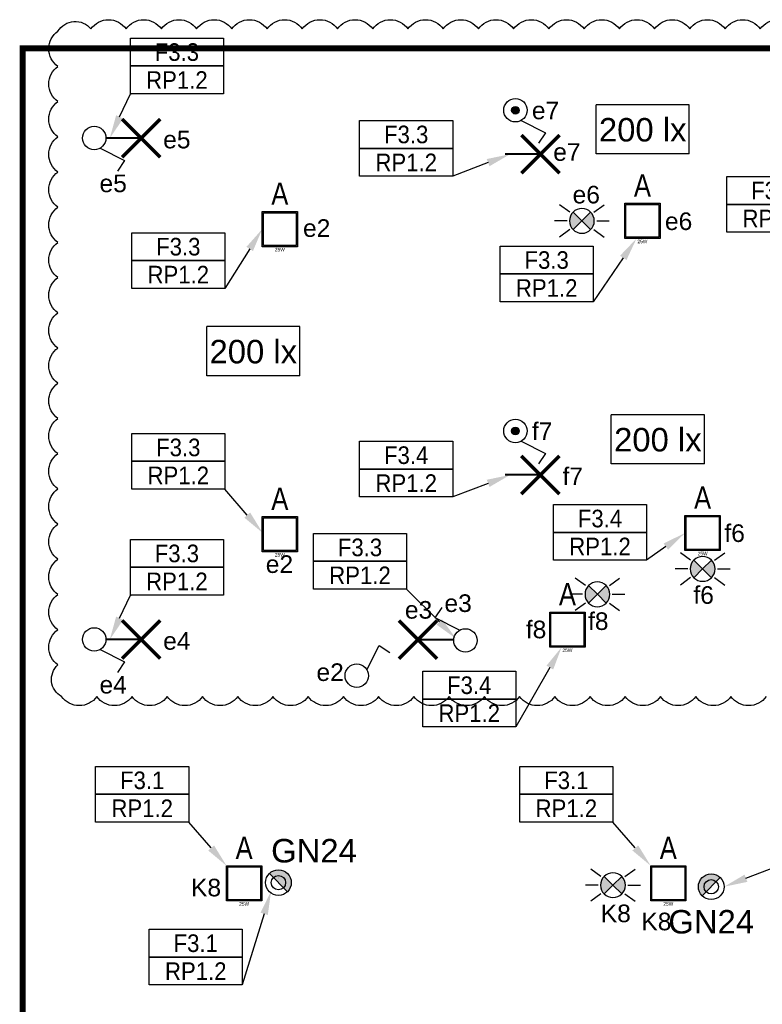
# Model space of a CAD drawing. Header units: millimetres. Extents: x 38270 to 48687, y 14738 to 20042.
# Tile 2 of 19: x 38270 to 38902, y 15449 to 16288. Entities that reach past the tile are written whole.
import ezdxf
from ezdxf import colors
from ezdxf.entities.mleader import LeaderData, LeaderLine
from ezdxf.enums import TextEntityAlignment as Align
from ezdxf.math import Vec2, Vec3

# ---------------------------------------------------------------- set-up
doc = ezdxf.new("R2010")
doc.units = ezdxf.units.MM
doc.linetypes.add('DASHED', pattern=[0.75, 0.5, -0.25])
for name, color, linetype in [('_IE_Adresy_Obwodów', 246, 'Continuous'), ('_IE_Czujki ruchu ośw', 170, 'Continuous'), ('_IE_Nateżenie oświetlenia AW', 94, 'Continuous'), ('_IE_Natężenia oświetlenia', 240, 'Continuous'), ('_IE_Oświetlenie podstawowe oprawy', 5, 'Continuous'), ('_IE_REW01', 30, 'Continuous'), ('_IE_Strefy oddziaływania rozdzielnic elektrycznych', 240, 'Continuous'), ('_IE_Strefy sterowania ośw', 242, 'Continuous'), ('_IE_Strefy sterowania oświetleniem', 242, 'Continuous'), ('_IE_Łączniki_ośw_IP20', 5, 'Continuous'), ('_IE_Łączniki_ośw_IP44', 5, 'Continuous'), ('AX - OPISY', 240, 'Continuous'), ('AX - OPRAWY  EWAKUACYJNE', 240, 'Continuous')]:
    doc.layers.add(name, color=color, linetype=linetype)
doc.layers.add('_IE_punkty oświetleniowe', color=170, linetype='Continuous', lineweight=40)
doc.layers.add('AX - ADRESACJA', color=240, linetype='Continuous', lineweight=5)
doc.styles.add('ARIAL', font='arial.ttf')
doc.styles.add('ARIAL 1.0', font='txt')
doc.styles.add('ML-LENA', font='ARIALN.TTF')
doc.styles.add('ROMANS', font='simplex.shx', dxfattribs={"width": 0.8})
doc.styles.get("Standard").update_dxf_attribs({"font": 'ARIAL.TTF'})

# ---------------------------------------------------------------- blocks, each defined once
blk = doc.blocks.new('Natężenie oświetlenia')
at = {"layer": '_IE_Natężenia oświetlenia', "color": 7, "linetype": 'Continuous'}
for p in [(-39.69, -20.91), (39.69, 20.91)]:
    blk.add_line(p, (-39.69, 20.91), dxfattribs=at)
at = {"layer": '_IE_Natężenia oświetlenia', "color": 7}
for q in [(39.69, 20.91), (-39.69, -20.91)]:
    blk.add_line((39.69, -20.91), q, dxfattribs=at)
at = {"layer": '_IE_Nateżenie oświetlenia AW', "style": 'ARIAL', "flags": 12}
blk.add_attdef('LUX', text='', height=20, dxfattribs=at).set_placement((0, 0), align=Align.MIDDLE)
blk = doc.blocks.new('*U5026')
at = {"layer": '_IE_Łączniki_ośw_IP20', "color": 170, "ltscale": 3}
for p, q in [((1421.73, 1534.45), (1432.21, 1555.15)), ((1432.21, 1555.15), (1441.19, 1549.16))]:
    blk.add_line(p, q, dxfattribs=at)
blk.add_circle((1413.07, 1529.5), 9.98, dxfattribs=at)
at = {"layer": '_IE_Strefy sterowania ośw', "style": 'ARIAL', "flags": 12}
blk.add_attdef('STREFAOŚW', text='', height=17, dxfattribs=at).set_placement((1503.25, 1537.3), align=Align.MIDDLE)
blk = doc.blocks.new('Czujka ruchu sufitowa')
at = {"layer": '_IE_Czujki ruchu ośw'}
for points in [[(3278.03, 380.43), (3285.51, 372.96), (3278.03, 365.48, -0.414214)], [(3292.98, 380.43), (3285.51, 372.96), (3292.98, 365.48, 0.414214)]]:
    blk.add_hatch(color=170, dxfattribs=at).paths.add_polyline_path(points)
at = {"layer": '_IE_Czujki ruchu ośw', "color": 170}
for p, q in [((3275.28, 380.38), (3266.59, 386.7)), ((3295.73, 380.38), (3304.42, 386.7)), ((3285.51, 372.96), (3278.03, 380.43)), ((3285.51, 372.96), (3292.98, 380.43)), ((3272.87, 372.96), (3262.13, 372.96)), ((3278.03, 365.48), (3285.51, 372.96)), ((3292.98, 365.48), (3285.51, 372.96)), ((3298.14, 372.96), (3308.89, 372.96)), ((3275.28, 365.53), (3266.59, 359.21)), ((3295.73, 365.53), (3304.42, 359.21))]:
    blk.add_line(p, q, dxfattribs=at)
for start, end in [(90, 270), (270, 90)]:
    blk.add_arc((3285.51, 372.96), 10.57, start, end, dxfattribs=at)
blk = doc.blocks.new('AX - GN24')
at = {"layer": 'AX - OPRAWY  EWAKUACYJNE', "color": 251, "style": 'ARIAL 1.0'}
blk.add_text('GN24', height=0.784, dxfattribs=at).set_placement((-1.4, -0.3))
blk = doc.blocks.new('GN24')
at = {"layer": 'AX - OPRAWY  EWAKUACYJNE'}
blk.add_hatch(color=256, dxfattribs=at).paths.add_polyline_path([(15.5, 15.5, 0.668179), (-21.9, 0, 0.198912), (-15.5, -15.5)])
blk.add_line((15.5, 15.5), (-15.5, -15.5), dxfattribs=at)
for radius in [21.9, 12.2]:
    blk.add_circle((0, 0), radius, dxfattribs=at)
at = {"layer": 'AX - OPRAWY  EWAKUACYJNE', "color": 2}
blk.add_blockref('AX - GN24', (-7.9, 0.2), dxfattribs=at)
at = {"layer": 'AX - ADRESACJA', "style": 'ROMANS', "width": 0.8, "flags": 4}
blk.add_attdef('AX_ADRES', text='', height=20, dxfattribs=at).set_placement((-1.6, -46.2), align=Align.MIDDLE)
at = {"layer": 'AX - OPRAWY  EWAKUACYJNE', "lineweight": 5, "style": 'ROMANS', "width": 0.8, "flags": 13}
blk.add_attdef('TYP', (-9.1, -0.5), '', height=0.2, dxfattribs=at)
blk = doc.blocks.new('F8R3B6Q8J0')
h = blk.add_hatch(color=0)
h.dxf.hatch_style = 1
h.paths.add_polyline_path([(-0.15, -0.15), (-0.15, 0.15), (0.15, 0.15), (0.15, -0.15)])
h.paths.add_polyline_path([(-0.14, -0.14), (-0.14, 0.14), (0.14, 0.14), (0.14, -0.14)], flags=16)
at = {"color": 0}
for p, q in [((-0.15, -0.15, 0.055), (-0.15, 0.15)), ((-0.15, 0.15), (0.15, 0.15, 0.055)), ((-0.14, -0.14), (-0.14, 0.14)), ((-0.14, 0.14), (0.14, 0.14)), ((0.14, 0.14), (0.14, -0.14)), ((0.15, 0.15, 0.055), (0.15, -0.15)), ((0.15, -0.15), (-0.15, -0.15, 0.055)), ((0.14, -0.14), (-0.14, -0.14))]:
    blk.add_line(p, q, dxfattribs=at)
at = {"color": 0, "style": 'ML-LENA'}
blk.add_attdef('SYMBOL', text='', height=0.19, dxfattribs=at).set_placement((0, 0.15, 244.664), align=Align.BOTTOM_CENTER)
blk.add_attdef('Atr3', text='', height=0.16, dxfattribs=at).set_placement((-0.175, 0, -3.3718), align=Align.MIDDLE_RIGHT)
blk.add_attdef('Atr1', text='', height=0.16, dxfattribs=at).set_placement((0.1742, 0, -3.3993), align=Align.MIDDLE_LEFT)
for tag, height, p in [('MOC', 0.03, (0, -0.16)), ('Atr2', 0.16, (0, -0.197, -3.3993))]:
    blk.add_attdef(tag, text='', height=height, dxfattribs=at).set_placement(p, align=Align.TOP_CENTER)
blk = doc.blocks.new('*U5022')
at = {"layer": '_IE_Łączniki_ośw_IP20', "color": 170, "ltscale": 3}
for p, q in [((1418.02, 1520.84), (1438.71, 1510.36)), ((1438.71, 1510.36), (1432.72, 1501.38))]:
    blk.add_line(p, q, dxfattribs=at)
blk.add_circle((1413.07, 1529.5), 9.98, dxfattribs=at)
at = {"layer": '_IE_Strefy sterowania ośw', "style": 'ARIAL', "flags": 12}
blk.add_attdef('STREFAOŚW', text='', height=17, dxfattribs=at).set_placement((1503.25, 1537.3), align=Align.MIDDLE)
blk = doc.blocks.new('*U5042')
at = {"layer": '_IE_punkty oświetleniowe', "ltscale": 2}
blk.add_line((0, 0), (29.89, 0), dxfattribs=at)
at = {"layer": '_IE_punkty oświetleniowe', "ltscale": 2, "const_width": 3}
for points in [[(16.25, -16.25), (-16.25, 16.25)], [(16.25, 16.25), (-16.25, -16.25)]]:
    blk.add_lwpolyline(points, dxfattribs=at)
blk = doc.blocks.new('*U5024')
at = {"layer": '_IE_Łączniki_ośw_IP20', "color": 170, "ltscale": 3}
for p, q in [((1387.42, 1548.64), (1393.41, 1557.63)), ((1408.12, 1538.17), (1387.42, 1548.64))]:
    blk.add_line(p, q, dxfattribs=at)
blk.add_circle((1413.07, 1529.5), 9.98, dxfattribs=at)
at = {"layer": '_IE_Strefy sterowania ośw', "style": 'ARIAL', "flags": 12}
blk.add_attdef('STREFAOŚW', text='', height=17, dxfattribs=at).set_placement((1503.25, 1537.3), align=Align.MIDDLE)
blk = doc.blocks.new('*U5046')
at = {"layer": '_IE_Łączniki_ośw_IP44'}
h = blk.add_hatch(color=170, dxfattribs=at)
edge = h.paths.add_edge_path()
edge.add_arc((1413.07, 1529.5), 3.27, 270, 630)
at = {"layer": '_IE_Łączniki_ośw_IP20', "color": 170, "ltscale": 3}
for p, q in [((1418.02, 1520.84), (1438.71, 1510.36)), ((1438.71, 1510.36), (1432.72, 1501.38))]:
    blk.add_line(p, q, dxfattribs=at)
blk.add_circle((1413.07, 1529.5), 9.98, dxfattribs=at)
at = {"layer": '_IE_Łączniki_ośw_IP44', "color": 170}
blk.add_circle((1413.07, 1529.5), 3.27, dxfattribs=at)
at = {"layer": '_IE_Strefy sterowania ośw', "style": 'ARIAL', "flags": 12}
blk.add_attdef('STREFAOŚW', text='', height=17, dxfattribs=at).set_placement((1503.25, 1537.3), align=Align.MIDDLE)
blk = doc.blocks.new('*U36493')
at = {"layer": '_IE_Adresy_Obwodów', "color": 7}
for points in [[(-792.5, 474.4), (0, 474.4), (0, 237.2), (-792.5, 237.2)], [(-792.5, 237.2), (0, 237.2), (0, 0), (-792.5, 0)]]:
    blk.add_lwpolyline(points, close=True, dxfattribs=at)
at = {"layer": '_IE_Adresy_Obwodów', "width": 0.9, "flags": 12}
for tag, p in [('ADRES', (-396.2, 355.8)), ('ROZDZ', (-396.2, 118.6))]:
    blk.add_attdef(tag, text='', height=150, dxfattribs=at).set_placement(p, align=Align.MIDDLE)
ml = blk.add_multileader_mtext('Standard')
ml.set_content(' ')
ml.set_leader_properties()
ml.build(insert=Vec2(0, 0))
ml.multileader.update_dxf_attribs({"arrow_head_size": 200})
ctx = ml.context
ctx.base_point, ctx.arrow_head_size, ctx.plane_origin = Vec3(-13.6, 0), 200, Vec3(553.5, 71.8)
ctx.text_align_type = 2
notes = []
notes.append((ctx, [(0, (1, 1, 0), (0, 0), (-1, 0), 8, [(0, [(321.9, -372.2), (0, 0)], 0, [])])]))
ctx.mtext.insert, ctx.mtext.alignment, ctx.mtext.flow_direction = Vec3(-10, 2), 3, 5
for ctx, leaders in notes:
    for number, flags, end, landing, length, lines in leaders:
        leader = LeaderData()
        leader.index, (leader.has_last_leader_line, leader.has_dogleg_vector, leader.attachment_direction) = number, flags
        leader.last_leader_point, leader.dogleg_vector, leader.dogleg_length = Vec3(end), Vec3(landing), length
        for number, points, colour, breaks in lines:
            line = LeaderLine()
            line.index, line.vertices, line.color, line.breaks = number, Vec3.list(points), colors.encode_raw_color(colour), breaks
            leader.lines.append(line)
        ctx.leaders.append(leader)
blk = doc.blocks.new('*U36922')
at = {"layer": '_IE_Adresy_Obwodów', "color": 7}
for points in [[(-792.5, 474.4), (0, 474.4), (0, 237.2), (-792.5, 237.2)], [(-792.5, 237.2), (0, 237.2), (0, 0), (-792.5, 0)]]:
    blk.add_lwpolyline(points, close=True, dxfattribs=at)
at = {"layer": '_IE_Adresy_Obwodów', "width": 0.9, "flags": 12}
for tag, p in [('ADRES', (-396.2, 355.8)), ('ROZDZ', (-396.2, 118.6))]:
    blk.add_attdef(tag, text='', height=150, dxfattribs=at).set_placement(p, align=Align.MIDDLE)
ml = blk.add_multileader_mtext('Standard')
ml.set_content(' ')
ml.set_leader_properties()
ml.build(insert=Vec2(0, 0))
ml.multileader.update_dxf_attribs({"arrow_head_size": 200})
ctx = ml.context
ctx.base_point, ctx.arrow_head_size, ctx.plane_origin = Vec3(-784.5, 0), 200, Vec3(-1345.9, 71.8)
notes = []
notes.append((ctx, [(0, (1, 1, 0), (-792.5, 0), (1, 0), 8, [(0, [(-1297.3, -196), (-792.5, 0)], 0, [])])]))
ctx.mtext.insert, ctx.mtext.flow_direction = Vec3(-782.5, 2), 5
for ctx, leaders in notes:
    for number, flags, end, landing, length, lines in leaders:
        leader = LeaderData()
        leader.index, (leader.has_last_leader_line, leader.has_dogleg_vector, leader.attachment_direction) = number, flags
        leader.last_leader_point, leader.dogleg_vector, leader.dogleg_length = Vec3(end), Vec3(landing), length
        for number, points, colour, breaks in lines:
            line = LeaderLine()
            line.index, line.vertices, line.color, line.breaks = number, Vec3.list(points), colors.encode_raw_color(colour), breaks
            leader.lines.append(line)
        ctx.leaders.append(leader)
blk = doc.blocks.new('*U36495')
at = {"layer": '_IE_Adresy_Obwodów', "color": 7}
for points in [[(-792.5, 474.4), (0, 474.4), (0, 237.2), (-792.5, 237.2)], [(-792.5, 237.2), (0, 237.2), (0, 0), (-792.5, 0)]]:
    blk.add_lwpolyline(points, close=True, dxfattribs=at)
at = {"layer": '_IE_Adresy_Obwodów', "width": 0.9, "flags": 12}
for tag, p in [('ADRES', (-396.2, 355.8)), ('ROZDZ', (-396.2, 118.6))]:
    blk.add_attdef(tag, text='', height=150, dxfattribs=at).set_placement(p, align=Align.MIDDLE)
ml = blk.add_multileader_mtext('Standard')
ml.set_content(' ')
ml.set_leader_properties()
ml.build(insert=Vec2(0, 0))
ml.multileader.update_dxf_attribs({"arrow_head_size": 200})
ctx = ml.context
ctx.base_point, ctx.arrow_head_size, ctx.plane_origin = Vec3(-13.6, 0), 200, Vec3(553.5, 71.8)
ctx.text_align_type = 2
notes = []
notes.append((ctx, [(0, (1, 1, 0), (0, 0), (-1, 0), 8, [(0, [(244.8, 797.1), (0, 0)], 0, [])])]))
ctx.mtext.insert, ctx.mtext.alignment, ctx.mtext.flow_direction = Vec3(-10, 2), 3, 5
for ctx, leaders in notes:
    for number, flags, end, landing, length, lines in leaders:
        leader = LeaderData()
        leader.index, (leader.has_last_leader_line, leader.has_dogleg_vector, leader.attachment_direction) = number, flags
        leader.last_leader_point, leader.dogleg_vector, leader.dogleg_length = Vec3(end), Vec3(landing), length
        for number, points, colour, breaks in lines:
            line = LeaderLine()
            line.index, line.vertices, line.color, line.breaks = number, Vec3.list(points), colors.encode_raw_color(colour), breaks
            leader.lines.append(line)
        ctx.leaders.append(leader)
blk = doc.blocks.new('*U36530')
at = {"layer": '_IE_Adresy_Obwodów', "color": 7}
for points in [[(-792.5, 474.4), (0, 474.4), (0, 237.2), (-792.5, 237.2)], [(-792.5, 237.2), (0, 237.2), (0, 0), (-792.5, 0)]]:
    blk.add_lwpolyline(points, close=True, dxfattribs=at)
at = {"layer": '_IE_Adresy_Obwodów', "width": 0.9, "flags": 12}
for tag, p in [('ADRES', (-396.2, 355.8)), ('ROZDZ', (-396.2, 118.6))]:
    blk.add_attdef(tag, text='', height=150, dxfattribs=at).set_placement(p, align=Align.MIDDLE)
ml = blk.add_multileader_mtext('Standard')
ml.set_content(' ')
ml.set_leader_properties()
ml.build(insert=Vec2(0, 0))
ml.multileader.update_dxf_attribs({"arrow_head_size": 200})
ctx = ml.context
ctx.base_point, ctx.arrow_head_size, ctx.plane_origin = Vec3(-13.6, 0), 200, Vec3(553.5, 71.8)
ctx.text_align_type = 2
notes = []
notes.append((ctx, [(0, (1, 1, 0), (0, 0), (-1, 0), 8, [(0, [(321.9, -372.2), (0, 0)], 0, [])])]))
ctx.mtext.insert, ctx.mtext.alignment, ctx.mtext.flow_direction = Vec3(-10, 2), 3, 5
for ctx, leaders in notes:
    for number, flags, end, landing, length, lines in leaders:
        leader = LeaderData()
        leader.index, (leader.has_last_leader_line, leader.has_dogleg_vector, leader.attachment_direction) = number, flags
        leader.last_leader_point, leader.dogleg_vector, leader.dogleg_length = Vec3(end), Vec3(landing), length
        for number, points, colour, breaks in lines:
            line = LeaderLine()
            line.index, line.vertices, line.color, line.breaks = number, Vec3.list(points), colors.encode_raw_color(colour), breaks
            leader.lines.append(line)
        ctx.leaders.append(leader)
blk = doc.blocks.new('*U42467')
at = {"layer": '_IE_Adresy_Obwodów', "color": 7}
for points in [[(-792.5, 474.4), (0, 474.4), (0, 237.2), (-792.5, 237.2)], [(-792.5, 237.2), (0, 237.2), (0, 0), (-792.5, 0)]]:
    blk.add_lwpolyline(points, close=True, dxfattribs=at)
at = {"layer": '_IE_Adresy_Obwodów', "width": 0.9, "flags": 12}
for tag, p in [('ADRES', (-396.2, 355.8)), ('ROZDZ', (-396.2, 118.6))]:
    blk.add_attdef(tag, text='', height=150, dxfattribs=at).set_placement(p, align=Align.MIDDLE)
ml = blk.add_multileader_mtext('Standard')
ml.set_content(' ')
ml.set_leader_properties()
ml.build(insert=Vec2(0, 0))
ml.multileader.update_dxf_attribs({"arrow_head_size": 200})
ctx = ml.context
ctx.base_point, ctx.arrow_head_size, ctx.plane_origin = Vec3(-13.6, 0), 200, Vec3(553.5, 71.8)
ctx.text_align_type = 2
notes = []
notes.append((ctx, [(0, (1, 1, 0), (0, 0), (-1, 0), 8, [(0, [(318.5, 505.5), (0, 0)], 0, [])])]))
ctx.mtext.insert, ctx.mtext.alignment, ctx.mtext.flow_direction = Vec3(-10, 2), 3, 5
for ctx, leaders in notes:
    for number, flags, end, landing, length, lines in leaders:
        leader = LeaderData()
        leader.index, (leader.has_last_leader_line, leader.has_dogleg_vector, leader.attachment_direction) = number, flags
        leader.last_leader_point, leader.dogleg_vector, leader.dogleg_length = Vec3(end), Vec3(landing), length
        for number, points, colour, breaks in lines:
            line = LeaderLine()
            line.index, line.vertices, line.color, line.breaks = number, Vec3.list(points), colors.encode_raw_color(colour), breaks
            leader.lines.append(line)
        ctx.leaders.append(leader)
blk = doc.blocks.new('*U42490')
at = {"layer": '_IE_Adresy_Obwodów', "color": 7}
for points in [[(-792.5, 474.4), (0, 474.4), (0, 237.2), (-792.5, 237.2)], [(-792.5, 237.2), (0, 237.2), (0, 0), (-792.5, 0)]]:
    blk.add_lwpolyline(points, close=True, dxfattribs=at)
at = {"layer": '_IE_Adresy_Obwodów', "width": 0.9, "flags": 12}
for tag, p in [('ADRES', (-396.2, 355.8)), ('ROZDZ', (-396.2, 118.6))]:
    blk.add_attdef(tag, text='', height=150, dxfattribs=at).set_placement(p, align=Align.MIDDLE)
ml = blk.add_multileader_mtext('Standard')
ml.set_content(' ')
ml.set_leader_properties()
ml.build(insert=Vec2(0, 0))
ml.multileader.update_dxf_attribs({"arrow_head_size": 200})
ctx = ml.context
ctx.base_point, ctx.arrow_head_size, ctx.plane_origin = Vec3(-13.6, 0), 200, Vec3(553.5, 71.8)
ctx.text_align_type = 2
notes = []
notes.append((ctx, [(0, (1, 1, 0), (0, 0), (-1, 0), 8, [(0, [(390.2, 679.3), (0, 0)], 0, [])])]))
ctx.mtext.insert, ctx.mtext.alignment, ctx.mtext.flow_direction = Vec3(-10, 2), 3, 5
for ctx, leaders in notes:
    for number, flags, end, landing, length, lines in leaders:
        leader = LeaderData()
        leader.index, (leader.has_last_leader_line, leader.has_dogleg_vector, leader.attachment_direction) = number, flags
        leader.last_leader_point, leader.dogleg_vector, leader.dogleg_length = Vec3(end), Vec3(landing), length
        for number, points, colour, breaks in lines:
            line = LeaderLine()
            line.index, line.vertices, line.color, line.breaks = number, Vec3.list(points), colors.encode_raw_color(colour), breaks
            leader.lines.append(line)
        ctx.leaders.append(leader)
blk = doc.blocks.new('*U42465')
at = {"layer": '_IE_Adresy_Obwodów', "color": 7}
for points in [[(-792.5, 474.4), (0, 474.4), (0, 237.2), (-792.5, 237.2)], [(-792.5, 237.2), (0, 237.2), (0, 0), (-792.5, 0)]]:
    blk.add_lwpolyline(points, close=True, dxfattribs=at)
at = {"layer": '_IE_Adresy_Obwodów', "width": 0.9, "flags": 12}
for tag, p in [('ADRES', (-396.2, 355.8)), ('ROZDZ', (-396.2, 118.6))]:
    blk.add_attdef(tag, text='', height=150, dxfattribs=at).set_placement(p, align=Align.MIDDLE)
ml = blk.add_multileader_mtext('Standard')
ml.set_content(' ')
ml.set_leader_properties()
ml.build(insert=Vec2(0, 0))
ml.multileader.update_dxf_attribs({"arrow_head_size": 200})
ctx = ml.context
ctx.base_point, ctx.arrow_head_size, ctx.plane_origin = Vec3(-13.6, 0), 200, Vec3(553.5, 71.8)
ctx.text_align_type = 2
notes = []
notes.append((ctx, [(0, (1, 1, 0), (0, 0), (-1, 0), 8, [(0, [(369.2, 539.1), (0, 0)], 0, [])])]))
ctx.mtext.insert, ctx.mtext.alignment, ctx.mtext.flow_direction = Vec3(-10, 2), 3, 5
for ctx, leaders in notes:
    for number, flags, end, landing, length, lines in leaders:
        leader = LeaderData()
        leader.index, (leader.has_last_leader_line, leader.has_dogleg_vector, leader.attachment_direction) = number, flags
        leader.last_leader_point, leader.dogleg_vector, leader.dogleg_length = Vec3(end), Vec3(landing), length
        for number, points, colour, breaks in lines:
            line = LeaderLine()
            line.index, line.vertices, line.color, line.breaks = number, Vec3.list(points), colors.encode_raw_color(colour), breaks
            leader.lines.append(line)
        ctx.leaders.append(leader)
blk = doc.blocks.new('*U36897')
at = {"layer": '_IE_Adresy_Obwodów', "color": 7}
for points in [[(-792.5, 474.4), (0, 474.4), (0, 237.2), (-792.5, 237.2)], [(-792.5, 237.2), (0, 237.2), (0, 0), (-792.5, 0)]]:
    blk.add_lwpolyline(points, close=True, dxfattribs=at)
at = {"layer": '_IE_Adresy_Obwodów', "width": 0.9, "flags": 12}
for tag, p in [('ADRES', (-396.2, 355.8)), ('ROZDZ', (-396.2, 118.6))]:
    blk.add_attdef(tag, text='', height=150, dxfattribs=at).set_placement(p, align=Align.MIDDLE)
ml = blk.add_multileader_mtext('Standard')
ml.set_content(' ')
ml.set_leader_properties()
ml.build(insert=Vec2(0, 0))
ml.multileader.update_dxf_attribs({"arrow_head_size": 200})
ctx = ml.context
ctx.base_point, ctx.arrow_head_size, ctx.plane_origin = Vec3(-13.6, 0), 200, Vec3(553.5, 71.8)
ctx.text_align_type = 2
notes = []
notes.append((ctx, [(0, (1, 1, 0), (0, 0), (-1, 0), 8, [(0, [(327.5, 232), (0, 0)], 0, [])])]))
ctx.mtext.insert, ctx.mtext.alignment, ctx.mtext.flow_direction = Vec3(-10, 2), 3, 5
for ctx, leaders in notes:
    for number, flags, end, landing, length, lines in leaders:
        leader = LeaderData()
        leader.index, (leader.has_last_leader_line, leader.has_dogleg_vector, leader.attachment_direction) = number, flags
        leader.last_leader_point, leader.dogleg_vector, leader.dogleg_length = Vec3(end), Vec3(landing), length
        for number, points, colour, breaks in lines:
            line = LeaderLine()
            line.index, line.vertices, line.color, line.breaks = number, Vec3.list(points), colors.encode_raw_color(colour), breaks
            leader.lines.append(line)
        ctx.leaders.append(leader)
blk = doc.blocks.new('*U42495')
at = {"layer": '_IE_Adresy_Obwodów', "color": 7}
for points in [[(-792.5, 474.4), (0, 474.4), (0, 237.2), (-792.5, 237.2)], [(-792.5, 237.2), (0, 237.2), (0, 0), (-792.5, 0)]]:
    blk.add_lwpolyline(points, close=True, dxfattribs=at)
at = {"layer": '_IE_Adresy_Obwodów', "width": 0.9, "flags": 12}
for tag, p in [('ADRES', (-396.2, 355.8)), ('ROZDZ', (-396.2, 118.6))]:
    blk.add_attdef(tag, text='', height=150, dxfattribs=at).set_placement(p, align=Align.MIDDLE)
ml = blk.add_multileader_mtext('Standard')
ml.set_content(' ')
ml.set_leader_properties()
ml.build(insert=Vec2(0, 0))
ml.multileader.update_dxf_attribs({"arrow_head_size": 200})
ctx = ml.context
ctx.base_point, ctx.arrow_head_size, ctx.plane_origin = Vec3(-13.6, 0), 200, Vec3(553.5, 71.8)
ctx.text_align_type = 2
notes = []
notes.append((ctx, [(0, (1, 1, 0), (0, 0), (-1, 0), 8, [(0, [(488.1, 187.1), (0, 0)], 0, [])])]))
ctx.mtext.insert, ctx.mtext.alignment, ctx.mtext.flow_direction = Vec3(-10, 2), 3, 5
for ctx, leaders in notes:
    for number, flags, end, landing, length, lines in leaders:
        leader = LeaderData()
        leader.index, (leader.has_last_leader_line, leader.has_dogleg_vector, leader.attachment_direction) = number, flags
        leader.last_leader_point, leader.dogleg_vector, leader.dogleg_length = Vec3(end), Vec3(landing), length
        for number, points, colour, breaks in lines:
            line = LeaderLine()
            line.index, line.vertices, line.color, line.breaks = number, Vec3.list(points), colors.encode_raw_color(colour), breaks
            leader.lines.append(line)
        ctx.leaders.append(leader)
blk = doc.blocks.new('*U36541')
at = {"layer": '_IE_Adresy_Obwodów', "color": 7}
for points in [[(-792.5, 474.4), (0, 474.4), (0, 237.2), (-792.5, 237.2)], [(-792.5, 237.2), (0, 237.2), (0, 0), (-792.5, 0)]]:
    blk.add_lwpolyline(points, close=True, dxfattribs=at)
at = {"layer": '_IE_Adresy_Obwodów', "width": 0.9, "flags": 12}
for tag, p in [('ADRES', (-396.2, 355.8)), ('ROZDZ', (-396.2, 118.6))]:
    blk.add_attdef(tag, text='', height=150, dxfattribs=at).set_placement(p, align=Align.MIDDLE)
ml = blk.add_multileader_mtext('Standard')
ml.set_content(' ')
ml.set_leader_properties()
ml.build(insert=Vec2(0, 0))
ml.multileader.update_dxf_attribs({"arrow_head_size": 200})
ctx = ml.context
ctx.base_point, ctx.arrow_head_size, ctx.plane_origin = Vec3(-784.5, 0), 200, Vec3(-1345.9, 71.8)
notes = []
notes.append((ctx, [(0, (1, 1, 0), (-792.5, 0), (1, 0), 8, [(0, [(-967.4, -378.3), (-792.5, 0)], 0, [])])]))
ctx.mtext.insert, ctx.mtext.flow_direction = Vec3(-782.5, 2), 5
for ctx, leaders in notes:
    for number, flags, end, landing, length, lines in leaders:
        leader = LeaderData()
        leader.index, (leader.has_last_leader_line, leader.has_dogleg_vector, leader.attachment_direction) = number, flags
        leader.last_leader_point, leader.dogleg_vector, leader.dogleg_length = Vec3(end), Vec3(landing), length
        for number, points, colour, breaks in lines:
            line = LeaderLine()
            line.index, line.vertices, line.color, line.breaks = number, Vec3.list(points), colors.encode_raw_color(colour), breaks
            leader.lines.append(line)
        ctx.leaders.append(leader)
blk = doc.blocks.new('*U36542')
at = {"layer": '_IE_Adresy_Obwodów', "color": 7}
for points in [[(-792.5, 474.4), (0, 474.4), (0, 237.2), (-792.5, 237.2)], [(-792.5, 237.2), (0, 237.2), (0, 0), (-792.5, 0)]]:
    blk.add_lwpolyline(points, close=True, dxfattribs=at)
at = {"layer": '_IE_Adresy_Obwodów', "width": 0.9, "flags": 12}
for tag, p in [('ADRES', (-396.2, 355.8)), ('ROZDZ', (-396.2, 118.6))]:
    blk.add_attdef(tag, text='', height=150, dxfattribs=at).set_placement(p, align=Align.MIDDLE)
ml = blk.add_multileader_mtext('Standard')
ml.set_content(' ')
ml.set_leader_properties()
ml.build(insert=Vec2(0, 0))
ml.multileader.update_dxf_attribs({"arrow_head_size": 200})
ctx = ml.context
ctx.base_point, ctx.arrow_head_size, ctx.plane_origin = Vec3(-13.6, 0), 200, Vec3(553.5, 71.8)
ctx.text_align_type = 2
notes = []
notes.append((ctx, [(0, (1, 1, 0), (0, 0), (-1, 0), 8, [(0, [(420.8, -421.2), (0, 0)], 0, [])])]))
ctx.mtext.insert, ctx.mtext.alignment, ctx.mtext.flow_direction = Vec3(-10, 2), 3, 5
for ctx, leaders in notes:
    for number, flags, end, landing, length, lines in leaders:
        leader = LeaderData()
        leader.index, (leader.has_last_leader_line, leader.has_dogleg_vector, leader.attachment_direction) = number, flags
        leader.last_leader_point, leader.dogleg_vector, leader.dogleg_length = Vec3(end), Vec3(landing), length
        for number, points, colour, breaks in lines:
            line = LeaderLine()
            line.index, line.vertices, line.color, line.breaks = number, Vec3.list(points), colors.encode_raw_color(colour), breaks
            leader.lines.append(line)
        ctx.leaders.append(leader)
blk = doc.blocks.new('*U42500')
at = {"layer": '_IE_Adresy_Obwodów', "color": 7}
for points in [[(-792.5, 474.4), (0, 474.4), (0, 237.2), (-792.5, 237.2)], [(-792.5, 237.2), (0, 237.2), (0, 0), (-792.5, 0)]]:
    blk.add_lwpolyline(points, close=True, dxfattribs=at)
at = {"layer": '_IE_Adresy_Obwodów', "width": 0.9, "flags": 12}
for tag, p in [('ADRES', (-396.2, 355.8)), ('ROZDZ', (-396.2, 118.6))]:
    blk.add_attdef(tag, text='', height=150, dxfattribs=at).set_placement(p, align=Align.MIDDLE)
ml = blk.add_multileader_mtext('Standard')
ml.set_content(' ')
ml.set_leader_properties()
ml.build(insert=Vec2(0, 0))
ml.multileader.update_dxf_attribs({"arrow_head_size": 200})
ctx = ml.context
ctx.base_point, ctx.arrow_head_size, ctx.plane_origin = Vec3(-13.6, 0), 200, Vec3(553.5, 71.8)
ctx.text_align_type = 2
notes = []
notes.append((ctx, [(0, (1, 1, 0), (0, 0), (-1, 0), 8, [(0, [(317.6, 626.9), (0, 0)], 0, [])])]))
ctx.mtext.insert, ctx.mtext.alignment, ctx.mtext.flow_direction = Vec3(-10, 2), 3, 5
for ctx, leaders in notes:
    for number, flags, end, landing, length, lines in leaders:
        leader = LeaderData()
        leader.index, (leader.has_last_leader_line, leader.has_dogleg_vector, leader.attachment_direction) = number, flags
        leader.last_leader_point, leader.dogleg_vector, leader.dogleg_length = Vec3(end), Vec3(landing), length
        for number, points, colour, breaks in lines:
            line = LeaderLine()
            line.index, line.vertices, line.color, line.breaks = number, Vec3.list(points), colors.encode_raw_color(colour), breaks
            leader.lines.append(line)
        ctx.leaders.append(leader)

msp = doc.modelspace()

# ---------------------------------------------------------------- linework, layer by layer
at = {"layer": '_IE_REW01'}
msp.add_lwpolyline([(38905.45, 15711.52, -0.5206), (38875.45, 15711.52, -0.5206), (38845.45, 15711.52, -0.5206), (38815.45, 15711.52, -0.5206), (38785.45, 15711.52, -0.5206), (38755.45, 15711.52, -0.5206), (38725.45, 15711.52, -0.5206), (38695.45, 15711.52, -0.5206), (38665.45, 15711.52, -0.5206), (38635.45, 15711.52, -0.5206), (38605.45, 15711.52, -0.5206), (38575.45, 15711.52, -0.5206), (38545.45, 15711.52, -0.5206), (38515.45, 15711.52, -0.5206), (38485.45, 15711.52, -0.5206), (38455.45, 15711.52, -0.5206), (38425.45, 15711.52, -0.5206), (38395.45, 15711.52, -0.5206), (38365.45, 15711.52, -0.5206), (38335.45, 15711.52, -0.5206), (38305.45, 15711.52, -0.5206), (38302.39, 15738.46, -0.5206), (38302.39, 15768.46, -0.5206), (38302.39, 15798.46, -0.5206), (38302.39, 15828.46, -0.5206), (38302.39, 15858.46, -0.5206), (38302.39, 15888.46, -0.5206), (38302.39, 15918.46, -0.5206), (38302.39, 15948.46, -0.5206), (38302.39, 15978.46, -0.5206), (38302.39, 16008.46, -0.5206), (38302.39, 16038.46, -0.5206), (38302.39, 16068.46, -0.5206), (38302.39, 16098.46, -0.5206), (38302.39, 16128.46, -0.5206), (38302.39, 16158.46, -0.5206), (38302.39, 16188.46, -0.5206), (38302.39, 16218.46, -0.5206), (38302.39, 16248.46, -0.5206), (38302.39, 16278.46, -0.5206), (38330.41, 16280.44, -0.5206), (38360.41, 16280.44, -0.5206), (38390.41, 16280.44, -0.5206), (38420.41, 16280.44, -0.5206), (38450.41, 16280.44, -0.5206), (38480.41, 16280.44, -0.5206), (38510.41, 16280.44, -0.5206), (38540.41, 16280.44, -0.5206), (38570.41, 16280.44, -0.5206), (38600.41, 16280.44, -0.5206), (38630.41, 16280.44, -0.5206), (38660.41, 16280.44, -0.5206), (38690.41, 16280.44, -0.5206), (38720.41, 16280.44, -0.5206), (38750.41, 16280.44, -0.5206), (38780.41, 16280.44, -0.5206), (38810.41, 16280.44, -0.5206), (38840.41, 16280.44, -0.5206), (38870.41, 16280.44, -0.5206), (38900.41, 16280.44, -0.5206), (38930.41, 16280.44, -0.5206)], format="xyb", dxfattribs=at)
at = {"layer": '_IE_Strefy oddziaływania rozdzielnic elektrycznych', "linetype": 'DASHED', "ltscale": 10, "const_width": 5}
msp.add_lwpolyline([(38272.3, 16263.81), (44122.3, 16263.81), (44122.3, 14740.81), (38272.3, 14740.81)], close=True, dxfattribs=at)

# ---------------------------------------------------------------- block references
at = {"layer": '_IE_Adresy_Obwodów', "xscale": 0.1, "yscale": 0.1, "zscale": 0.1}
for name, p, values in [('*U36541', (38443.25, 16225.1), {'ADRES': 'F3.3', 'ROZDZ': 'RP1.2'}), ('*U42495', (38638.51, 16154.9), {'ADRES': 'F3.3', 'ROZDZ': 'RP1.2'}), ('*U42500', (38951.1, 16107.12, -255.5), {'ADRES': 'F3.3', 'ROZDZ': 'RP1.2'}), ('*U42467', (38444.45, 16059.26), {'ADRES': 'F3.3', 'ROZDZ': 'RP1.2'}), ('*U42465', (38758.13, 16047.89, -255.5), {'ADRES': 'F3.3', 'ROZDZ': 'RP1.2'}), ('*U36530', (38444.45, 15888.2), {'ADRES': 'F3.3', 'ROZDZ': 'RP1.2'}), ('*U42495', (38638.51, 15881.59), {'ADRES': 'F3.4', 'ROZDZ': 'RP1.2'}), ('*U36897', (38803.55, 15827.61, -2.75), {'ADRES': 'F3.4', 'ROZDZ': 'RP1.2'}), ('*U36542', (38599.18, 15803), {'ADRES': 'F3.3', 'ROZDZ': 'RP1.2'}), ('*U36541', (38443.25, 15797.88), {'ADRES': 'F3.3', 'ROZDZ': 'RP1.2'}), ('*U42490', (38692.18, 15685.57), {'ADRES': 'F3.4', 'ROZDZ': 'RP1.2'}), ('*U36493', (38413.71, 15604.52, 250), {'ADRES': 'F3.1', 'ROZDZ': 'RP1.2'}), ('*U36493', (38774.9, 15604.52, 250), {'ADRES': 'F3.1', 'ROZDZ': 'RP1.2'}), ('*U36922', (38999.29, 15569, 250), {'ADRES': 'F3.1', 'ROZDZ': 'RP1.2'}), ('*U36495', (38459.32, 15465.73), {'ADRES': 'F3.1', 'ROZDZ': 'RP1.2'})]:
    msp.add_blockref(name, p, dxfattribs=at).add_auto_attribs(values)
at = {"layer": '_IE_Czujki ruchu ośw'}
for p in [(35462.98, 15743.85), (35565.79, 15447.28), (35476.22, 15425.62), (35489.45, 15177.78)]:
    msp.add_blockref('Czujka ruchu sufitowa', p, dxfattribs=at)
at = {"layer": '_IE_Natężenia oświetlenia'}
ref = msp.add_blockref('Natężenie oświetlenia', (38800.29, 16194.85), dxfattribs=at)
ref.add_attrib('LUX', '200 lx', dxfattribs={"height": 20, "style": 'ARIAL'}).set_placement((38800.29, 16194.85), align=Align.MIDDLE)
ref = msp.add_blockref('Natężenie oświetlenia', (38468.71, 16005.79), dxfattribs=at)
ref.add_attrib('LUX', '200 lx', dxfattribs={"height": 20, "style": 'ARIAL'}).set_placement((38468.71, 16005.79), align=Align.MIDDLE)
ref = msp.add_blockref('Natężenie oświetlenia', (38813.18, 15930.74), dxfattribs=at)
ref.add_attrib('LUX', '200 lx', dxfattribs={"height": 20, "style": 'ARIAL'}).set_placement((38813.18, 15930.74), align=Align.MIDDLE)
at = {"layer": '_IE_Oświetlenie podstawowe oprawy', "xscale": 100, "yscale": 100, "zscale": 100}
for p in [(38800.05, 16116.81, -5.5), (38491.3, 16109.81, 250), (38491.3, 15849.81, 250), (38851.3, 15850.81, -5.5), (38736.2, 15768.51, 250), (38460.89, 15552.31, 250), (38822.08, 15552.31, 250)]:
    msp.add_blockref('F8R3B6Q8J0', p, dxfattribs=at).add_auto_attribs({'SYMBOL': 'A', 'MOC': '25W'})
at = {"layer": '_IE_punkty oświetleniowe', "rotation": 180}
for p in [(38373.15, 16187.27), (38713.19, 16173.61), (38713.19, 15900.3), (38373.15, 15760.05)]:
    msp.add_blockref('*U5042', p, dxfattribs=at)
at = {"layer": '_IE_punkty oświetleniowe'}
msp.add_blockref('*U5042', (38608.97, 15760.05), dxfattribs=at)
at = {"layer": '_IE_Łączniki_ośw_IP20'}
for name, p in [('*U5022', (36920.22, 14657.9)), ('*U5024', (37236.25, 14229.79)), ('*U5022', (36920.22, 14230.68)), ('*U5026', (37143.74, 14199.75))]:
    msp.add_blockref(name, p, dxfattribs=at)
at = {"layer": '_IE_Łączniki_ośw_IP44'}
for p in [(37278.81, 14681.6), (37278.81, 14408.29)]:
    msp.add_blockref('*U5046', p, dxfattribs=at)
at = {"layer": 'AX - OPRAWY  EWAKUACYJNE', "xscale": 0.5, "yscale": 0.5, "zscale": 0.5, "rotation": 269.9999999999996}
msp.add_blockref('GN24', (38490.12, 15552.89, 250), dxfattribs=at)
at = {"layer": 'AX - OPRAWY  EWAKUACYJNE', "xscale": 0.5, "yscale": 0.5, "zscale": 0.5}
msp.add_blockref('GN24', (38858.62, 15549.41, 250), dxfattribs=at)

# ---------------------------------------------------------------- texts
at = {"layer": '_IE_Strefy sterowania oświetleniem', "char_height": 15, "attachment_point": 1, "style": 'ARIAL'}
for s, width, insert in [('e7', 145.0252, (38705.92, 16218.4)), ('e5', 145.0252, (38391.95, 16193.61)), ('e7', 145.0252, (38724.09, 16183.01)), ('e5', 145.0252, (38337.73, 16156.28)), ('e6', 145.0252, (38740.58, 16146.7)), ('e2', 145.0252, (38511.04, 16118.18)), ('e6', 145.0252, (38819.21, 16124.02, -255.5)), ('f7', 145.0252, (38705.92, 15945.09)), ('f7', 145.0252, (38731.99, 15906.64)), ('\\pxqc;f6', 30.0416, (38863.53, 15858.2, -255.5)), ('e2', 145.0252, (38479.32, 15831.8)), ('f6', 145.0252, (38843.43, 15805.49)), ('e3', 145.0252, (38597.78, 15792.86)), ('e3', 145.0252, (38631.47, 15798.55)), ('f8', 145.0252, (38753.74, 15783.22)), ('f8', 145.0252, (38700.77, 15776.12)), ('e4', 145.0252, (38391.95, 15766.39)), ('e2', 145.0252, (38522.5, 15739.75)), ('e4', 145.0252, (38337.73, 15729.07)), ('K8', 145.0252, (38415.65, 15556.21)), ('K8', 145.0252, (38764.55, 15534.21)), ('K8', 145.0252, (38799.12, 15527.29))]:
    msp.add_mtext_dynamic_manual_height_columns(s, width=width, gutter_width=12.5, heights=[0], dxfattribs=dict(at, insert=insert))
at = {"layer": 'AX - OPISY', "style": 'ARIAL 1.0'}
for p in [(38520.37, 15580.11, 250), (38858.62, 15519.57, 250)]:
    msp.add_text('GN24', height=20, dxfattribs=at).set_placement(p, align=Align.MIDDLE)

doc.saveas('drawing.dxf')
